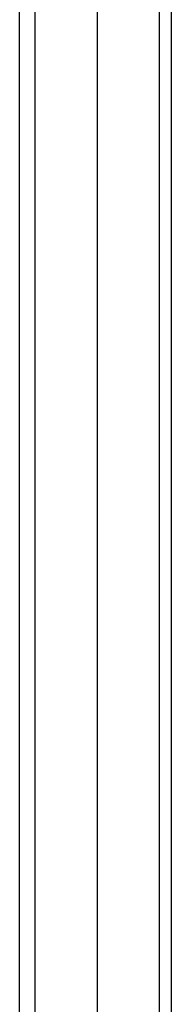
# Model space of a CAD drawing. Header units: millimetres. Extents: x 0 to 420, y 0 to 297.
# Tile 28 of 43: x 346.34 to 347.205, y 218.851 to 224.453. Entities that reach past the tile are written whole.
import ezdxf

# ---------------------------------------------------------------- set-up
doc = ezdxf.new("R2010")
doc.units = ezdxf.units.MM

msp = doc.modelspace()

# ---------------------------------------------------------------- linework, layer by layer
at = {"color": 7, "linetype": 'Continuous', "lineweight": 25}
for p, q in [((347.1355, 241.1228), (347.1355, 218.0943)), ((347.2049, 218.4625), (347.2049, 241.1644)), ((346.7819, 240.9187), (346.7819, 217.8902)), ((346.4284, 191.5588), (346.4284, 239.898)), ((346.34, 191.5078), (346.34, 230.3547))]:
    msp.add_line(p, q, dxfattribs=at)

doc.saveas('drawing.dxf')
